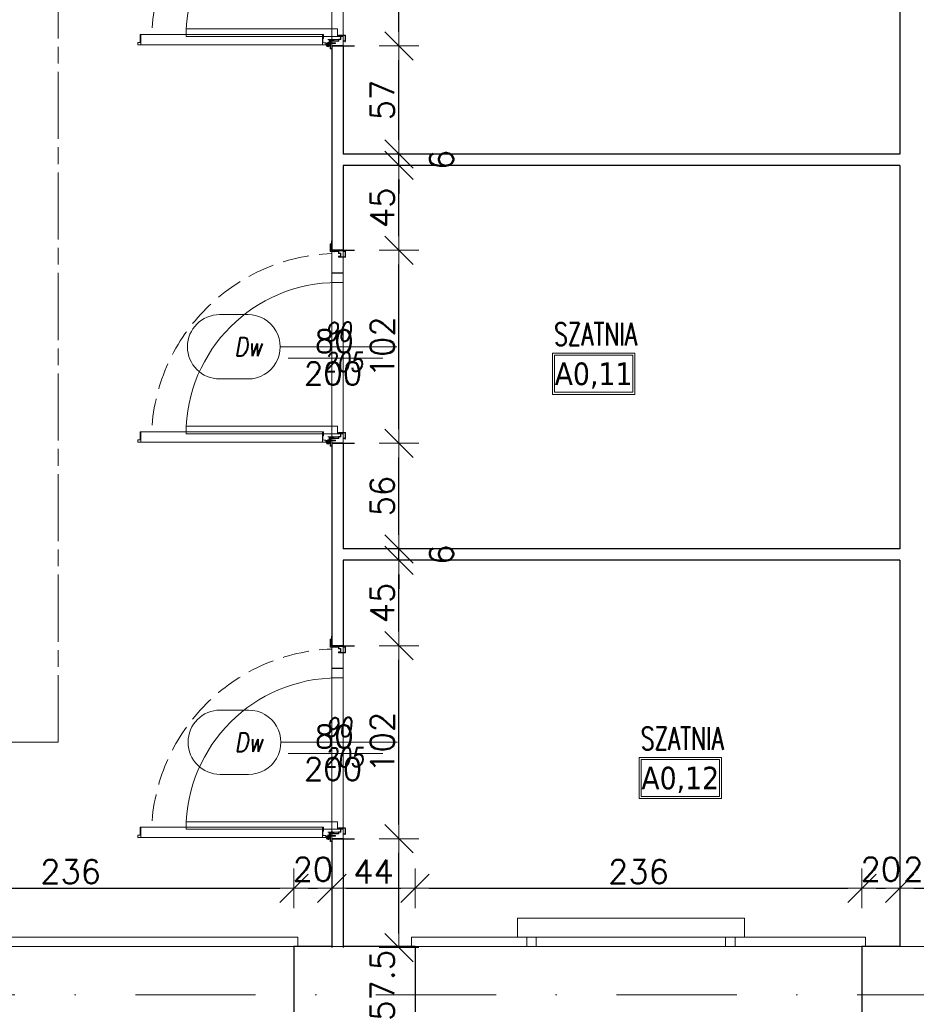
# Model space of a CAD drawing. Header units: millimetres. Extents: x 23192 to 177760, y -399809 to -79279.
# Tile 79 of 256: x 49341 to 49814, y -195605 to -195085. Entities that reach past the tile are written whole.
import ezdxf
from ezdxf.enums import TextEntityAlignment as Align

# ---------------------------------------------------------------- set-up
doc = ezdxf.new("R2010")
doc.units = ezdxf.units.MM
for name, pattern in [('CENTER', [0.6, 0.375, -0.075, 0.075, -0.075]), ('CHAIN', [0.3543, 0.2362, -0.0295, 0.0591, -0.0295]), ('DASHDOT', [25.4, 12.7, -6.35, 0, -6.35]), ('HIDDEN', [9.525, 6.35, -3.175]), ('Hidden Line', [391.222223, 282.222223, -109])]:
    doc.linetypes.add(name, pattern=pattern)
doc.layers.get('0').update_dxf_attribs({"lineweight": 0})
for name, color, linetype, lineweight in [('!! 0_ Istn-sciany', 3, 'Continuous', 30), ('!! 0_ Istn-widok', 1, 'Continuous', 15), ('!! 0_Istn-cienka', 4, 'Continuous', 9), ('!! 0_Opis_pom', 9, 'Continuous', 13), ('!! 0_Osie', 1, 'DASHDOT', 13), ('!! 1_droga ewakuacyjna', 252, 'CHAIN', 0), ('!! 1_PROJ Sciany', 2, 'Continuous', 40), ('!! 2_Drzwi - nowe remont', 33, 'Continuous', 9), ('!! 2_drzwi opis', 151, 'Continuous', 9), ('!! wymiary osi', 250, 'Continuous', 9), ('0-osie-liniA', 14, 'DASHDOT', 5), ('Dimension (ISO)', 7, 'Continuous', 25)]:
    doc.layers.add(name, color=color, linetype=linetype, lineweight=lineweight)
doc.layers.add('!! 0_Istn-grzejniki', color=7, linetype='Continuous', lineweight=0, plot=False)
doc.layers.add('Powierzchnia', color=140, linetype='Continuous', lineweight=5, plot=False)
doc.layers.add('!! 2_WYBURZENIA DO REMONTU', color=7, linetype='Continuous', lineweight=0, true_color=0x4d4d4d, plot=False)
doc.styles.add('50', font='ROMANS.shx', dxfattribs={"width": 0.8, "height": 10})
doc.styles.add('ARCHETYP', font='romans.shx', dxfattribs={"height": 15})
doc.styles.add('ARIAL', font='tahoma.ttf')
doc.styles.add('Note Text (ISO)', font='tahoma.ttf')
doc.styles.add('TXT', font='simplex.shx')
doc.dimstyles.new('Default (ISO)', dxfattribs={"dimscale": 5, "dimtxt": 5, "dimasz": 5, "dimexe": 3.175, "dimexo": 0, "dimgap": 0.762, "dimtad": 1, "dimdec": 0, "dimrnd": 1e-08, "dimzin": 0, "dimtxsty": 'Note Text (ISO)', "dimcen": 0.09, "dimdle": 10, "dimclrd": 256, "dimclre": 256, "dimclrt": 256, "dimazin": 0, "dimtfac": 0.70104, "dimtmove": 0, "dimatfit": 3, "dimfxl": 1, "dimtolj": 1, "dimtzin": 0, "dimlwd": -1, "dimlwe": -1, "dimarcsym": 0})
doc.dimstyles.new('DIM50', dxfattribs={"dimscale": 5, "dimtxt": 2.5, "dimasz": 1.5, "dimexe": 0, "dimexo": 0, "dimgap": 0.5, "dimtad": 1, "dimdec": 4, "dimrnd": 0.5, "dimdsep": 46, "dimtxsty": 'TXT', "dimblk1": 'TICK1', "dimblk2": 'TICK1', "dimsah": 1, "dimcen": 0, "dimse1": 1, "dimse2": 1, "dimclrd": 1, "dimclre": 7, "dimclrt": 9, "dimadec": 0, "dimazin": 0, "dimtfac": 1, "dimtdec": 4, "dimtmove": 2, "dimatfit": 3, "dimldrblk": 'TICK1', "dimfxl": 1, "dimtolj": 1, "dimarcsym": 0})

# ---------------------------------------------------------------- blocks, each defined once
blk = doc.blocks.new('BLOK OSI')
at = {"layer": '0-osie-liniA', "ltscale": 5}
blk.add_lwpolyline([(48639.33021, -195663.0883), (55424.2848, -195663.0883)], dxfattribs=at)
blk = doc.blocks.new('zaw-dr-90-p')
at = {"color": 2, "linetype": 'CENTER', "ltscale": 0.2}
for p, q in [((12, 0), (-12, 0)), ((0, 12), (0, -12)), ((24.5, 24), (31, 24)), ((24.5, 19), (31, 19))]:
    blk.add_line(p, q, dxfattribs=at)
at = {"ltscale": 0.2}
for p, q in [((10, 12), (6.5, 12)), ((10, 0), (10, 6.5))]:
    blk.add_line(p, q, dxfattribs=at)
blk.add_lwpolyline([(0, 6.5), (23.5, 6.5, 0.414214), (28, 11), (28, 31), (24.5, 31), (24.5, 11, -0.414214), (23.5, 10), (0, 10, 4.561698), (7.6, 6.5), (4.9, 4.2)], format="xyb", dxfattribs=at)
blk.add_lwpolyline([(-0.2, -0.2), (-2.5, -0.2), (-2.5, 0.2), (-0.2, 0.2), (-0.2, 2.5), (0.2, 2.5), (0.2, 0.2), (2.8, 0.2), (2.8, -0.2), (0.2, -0.2), (0.2, -2.8), (-0.2, -2.8)], close=True)
blk.add_lwpolyline([(10, 10), (10, 39), (6.5, 39), (6.5, 10)], dxfattribs=at)
blk.add_circle((0, 0), 6.5, dxfattribs=at)
blk = doc.blocks.new('drzwi 90- sc 12')
for p, q in [((-13620.32, 20410.16), (-13620.32, 20313.77)), ((-13614.92, 20409.86), (-13620.32, 20409.86)), ((-13616.12, 20410.26), (-13620.22, 20410.26)), ((-13616.12, 20410.26), (-13620, 20410.26)), ((-13618.17, 20410.26), (-13616.22, 20410.26)), ((-13618.17, 20410.26), (-13616.22, 20410.26)), ((-13616.12, 20410.26), (-13616.12, 20411.46)), ((-13616.12, 20411.46), (-13615.02, 20411.46)), ((-13614.92, 20411.36), (-13614.92, 20313.77)), ((-13620.32, 20313.47), (-13620.32, 20317.97)), ((-13614.92, 20312.27), (-13614.92, 20317.97)), ((-13614.92, 20313.77), (-13620.32, 20313.77)), ((-13618.22, 20313.37), (-13620.22, 20313.37)), ((-13618.22, 20313.67), (-13618.22, 20313.37)), ((-13618.22, 20313.67), (-13616.42, 20313.67)), ((-13617.77, 20311.12), (-13617.77, 20305.72)), ((-13617.77, 20311.12), (-13617.77, 20305.72)), ((-13616.17, 20309.92), (-13616.17, 20311.02)), ((-13615.92, 20313.17), (-13615.92, 20312.17)), ((-13615.92, 20312.17), (-13615.02, 20312.17)), ((-13715.57, 20308.32), (-13715.57, 20308.56)), ((-13715.57, 20307.69), (-13715.57, 20308.56)), ((-13715.57, 20307.82), (-13715.57, 20308.56)), ((-13715.57, 20307.72), (-13715.37, 20307.72)), ((-13616.17, 20309.92), (-13617.37, 20309.92)), ((-13715.77, 20301.96), (-13716.27, 20301.96)), ((-13616.77, 20301.96), (-13616.27, 20301.96))]:
    blk.add_line(p, q)
for points in [[(-13665.27, 20284.96), (-13665.27, 20325.83)], [(-13615.57, 20309.64), (-13615.32, 20309.64), (-13615.32, 20309.82), (-13616.32, 20309.82), (-13616.32, 20309.64), (-13615.92, 20309.64)]]:
    blk.add_lwpolyline(points)
at = {"lineweight": 30}
for points in [[(-13716.27, 20308.92), (-13721.27, 20308.92)], [(-13716.27, 20308.92), (-13716.27, 20296.92)], [(-13614.27, 20308.92), (-13609.27, 20308.92)], [(-13614.27, 20308.92), (-13614.27, 20296.92)]]:
    blk.add_lwpolyline(points, dxfattribs=at)
at = {"ltscale": 0.2}
for points in [[(-13715.57, 20307.51), (-13715.57, 20309.48, 0.414214), (-13715.91, 20309.82), (-13719.43, 20309.82, 0.414214), (-13719.77, 20309.48), (-13719.77, 20308.92), (-13719.59, 20308.92), (-13719.59, 20309.48, -0.414214), (-13719.43, 20309.64), (-13716.97, 20309.64)], [(-13716.97, 20309.64), (-13715.91, 20309.64, -0.414214), (-13715.75, 20309.48), (-13715.75, 20307.51)], [(-13715.75, 20307.76), (-13715.75, 20305.58, 0.414214), (-13715.41, 20305.24), (-13714.96, 20305.24, -0.414214), (-13714.8, 20305.08), (-13714.8, 20304.48, 0.414214), (-13714.46, 20304.14), (-13713.28, 20304.14, 0.414214), (-13712.94, 20304.48), (-13712.94, 20305.15, -1), (-13712.75, 20305.15), (-13712.75, 20301.96, -0.414214), (-13712.91, 20301.8), (-13715.43, 20301.8, -0.414214), (-13715.59, 20301.96), (-13715.59, 20302.52), (-13715.77, 20302.52), (-13715.77, 20301.96, 0.414214), (-13715.43, 20301.62), (-13712.91, 20301.62, 0.414214), (-13712.57, 20301.96), (-13712.57, 20305.15, 1), (-13713.12, 20305.15), (-13713.12, 20304.48, -0.414214), (-13713.28, 20304.32), (-13714.46, 20304.32, -0.414214), (-13714.62, 20304.48), (-13714.62, 20305.08, 0.414214), (-13714.96, 20305.42), (-13715.41, 20305.42, -0.414214), (-13715.57, 20305.58), (-13715.57, 20307.64)], [(-13615.92, 20309.64), (-13616.63, 20309.64, 0.414214), (-13616.79, 20309.48), (-13616.79, 20305.58, -0.414214), (-13617.13, 20305.24), (-13617.58, 20305.24, 0.414214), (-13617.74, 20305.08), (-13617.74, 20304.48, -0.414214), (-13618.08, 20304.14), (-13619.26, 20304.14, -0.414214), (-13619.6, 20304.48), (-13619.6, 20305.15, 1), (-13619.79, 20305.15), (-13619.79, 20301.96, 0.414214), (-13619.63, 20301.8), (-13617.11, 20301.8, 0.414214), (-13616.95, 20301.96), (-13616.95, 20302.52), (-13616.77, 20302.52), (-13616.77, 20301.96, -0.414214), (-13617.11, 20301.62), (-13619.63, 20301.62, -0.414214), (-13619.97, 20301.96), (-13619.97, 20305.15, -1), (-13619.42, 20305.15), (-13619.42, 20304.48, 0.414214), (-13619.26, 20304.32), (-13618.08, 20304.32, 0.414214), (-13617.92, 20304.48), (-13617.92, 20305.08, -0.414214), (-13617.58, 20305.42), (-13617.13, 20305.42, 0.414214), (-13616.97, 20305.58), (-13616.97, 20309.48, -0.414214), (-13616.63, 20309.82), (-13613.11, 20309.82, -0.414214), (-13612.77, 20309.48), (-13612.77, 20308.92), (-13612.95, 20308.92), (-13612.95, 20309.48, 0.414214), (-13613.11, 20309.64), (-13615.57, 20309.64)]]:
    blk.add_lwpolyline(points, format="xyb", dxfattribs=at)
blk.add_lwpolyline([(-13616.79, 20308.82), (-13616.97, 20308.82), (-13616.97, 20307.42), (-13616.79, 20307.42)], close=True)
for centre, radius, start, end in [((-13620.22, 20410.16), 0.1, 90, 180), ((-13615.02, 20411.36), 0.1, 0, 90), ((-13620.22, 20313.47), 0.1, 180, 270), ((-13616.42, 20313.17), 0.5, 0, 90), ((-13616.27, 20311.02), 0.1, 0, 90), ((-13615.02, 20312.27), 0.1, 270, 0)]:
    blk.add_arc(centre, radius, start, end)
at = {"linetype": 'Hidden Line', "lineweight": 9, "ltscale": 0.05}
blk.add_arc((-13615.5, 20305.14), 99.12, 94.8005, 177.6944, dxfattribs=at)
at = {"xscale": 0.09999999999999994, "yscale": 0.09999999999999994, "zscale": 0.09999999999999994, "rotation": 180.0000000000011}
blk.add_blockref('zaw-dr-90-p', (-13614.92, 20310.92), dxfattribs=at)
blk = doc.blocks.new('1_ok-opis')
blk.add_line((0, 111.61), (0, 50))
for points in [[(-17, 128.61), (-17, 143.61)], [(17, 128.61), (17, 143.61)]]:
    blk.add_lwpolyline(points)
for centre, start, end in [((0, 143.61), 0, 180), ((0, 128.61), 180, 0)]:
    blk.add_arc(centre, 17, start, end)
at = {"style": 'ARCHETYP'}
for tag, height, rotation, p in [('NR', 12, 90, (0, 136.9)), ('NR', 12, 270, (0, 136.9)), ('SZEROKOŚĆ', 10, 90, (-8, 78.29)), ('WYSOKOŚĆ', 10, 270, (-8, 78.29)), ('SZEROKOŚĆ', 10, 270, (8, 78.29)), ('WYSOKOŚĆ', 10, 90, (8, 78.29))]:
    blk.add_attdef(tag, text='', height=height, rotation=rotation, dxfattribs=at).set_placement(p, align=Align.MIDDLE)
blk = doc.blocks.new('*D1419')
at = {"layer": 'DEFPOINTS', "color": 0, "transparency": 16777216}
for p in [(-689.8, 120.2), (510.2, 120.2), (510.2, 18.8)]:
    blk.add_point(p, dxfattribs=at)
at = {"layer": 'Dimension (ISO)', "transparency": 16777216}
for p, q in [((-689.8, 120.2), (-689.8, 2.9)), ((510.2, 120.2), (510.2, 2.9)), ((-664.8, 18.8), (485.2, 18.8))]:
    blk.add_line(p, q, dxfattribs=at)
for points in [[(-664.8, 22.9), (-664.8, 14.6), (-689.8, 18.8)], [(485.2, 22.9), (485.2, 14.6), (510.2, 18.8)]]:
    blk.add_solid(points, dxfattribs=at)
at = {"layer": 'Dimension (ISO)', "lineweight": 9, "transparency": 16777216, "insert": (-160.6, 48.6), "char_height": 25, "attachment_point": 1, "style": 'Note Text (ISO)'}
blk.add_mtext('\\A1;1200', dxfattribs=at)
blk = doc.blocks.new('TICK1')
at = {"color": 0}
for p, q in [((0, -1.4), (0, 1.4)), ((0, 0), (-1, 0))]:
    blk.add_line(p, q, dxfattribs=at)
at = {"color": 2}
blk.add_line((-1, -1), (1, 1), dxfattribs=at)
blk = doc.blocks.new('*D2289')
at = {"layer": '!! wymiary osi', "color": 1, "lineweight": -2, "transparency": 16777216}
blk.add_line((50097.21, -194587.79), (49231.21, -194587.79), dxfattribs=at)
at = {"layer": 'DEFPOINTS', "color": 0, "transparency": 16777216}
for p in [(49223.71, -194587.79), (50104.71, -194639.09), (49223.71, -195576.34)]:
    blk.add_point(p, dxfattribs=at)
at = {"layer": '!! wymiary osi', "color": 1, "lineweight": -2, "transparency": 16777216, "xscale": 7.5, "yscale": 7.5, "zscale": 7.5, "rotation": 180}
blk.add_blockref('TICK1', (49223.71, -194587.79), dxfattribs=at)
at = {"layer": '!! wymiary osi', "color": 1, "lineweight": -2, "transparency": 16777216, "xscale": 7.5, "yscale": 7.5, "zscale": 7.5}
blk.add_blockref('TICK1', (50104.71, -194587.79), dxfattribs=at)
at = {"layer": '!! wymiary osi', "color": 9, "transparency": 16777216, "insert": (49664.21, -194579.04), "char_height": 12.5, "attachment_point": 5, "style": 'TXT'}
blk.add_mtext('\\A1;881', dxfattribs=at)
blk = doc.blocks.new('*D2315')
at = {"layer": '!! wymiary osi', "color": 1, "lineweight": -2, "transparency": 16777216}
blk.add_line((49237.21, -195825.86), (49498.21, -195825.86), dxfattribs=at)
at = {"layer": 'DEFPOINTS', "color": 0, "transparency": 16777216}
for p in [(49229.71, -195574.59), (49505.71, -195575.09), (49505.71, -195825.86)]:
    blk.add_point(p, dxfattribs=at)
at = {"layer": '!! wymiary osi', "color": 1, "lineweight": -2, "transparency": 16777216, "xscale": 7.5, "yscale": 7.5, "zscale": 7.5, "rotation": 180}
blk.add_blockref('TICK1', (49229.71, -195825.86), dxfattribs=at)
at = {"layer": '!! wymiary osi', "color": 1, "lineweight": -2, "transparency": 16777216, "xscale": 7.5, "yscale": 7.5, "zscale": 7.5}
blk.add_blockref('TICK1', (49505.71, -195825.86), dxfattribs=at)
at = {"layer": '!! wymiary osi', "color": 9, "transparency": 16777216, "insert": (49367.71, -195817.11), "char_height": 12.5, "attachment_point": 5, "style": 'TXT'}
blk.add_mtext('\\A1;276', dxfattribs=at)
blk = doc.blocks.new('*D2316')
at = {"layer": '!! wymiary osi', "color": 1, "lineweight": -2, "transparency": 16777216}
for p, q in [((49498.21, -195825.86), (49490.71, -195825.86)), ((49505.71, -195825.86), (49511.71, -195825.86)), ((49519.21, -195825.86), (49526.71, -195825.86))]:
    blk.add_line(p, q, dxfattribs=at)
at = {"layer": 'DEFPOINTS', "color": 0, "transparency": 16777216}
for p in [(49505.71, -195575.09), (49511.71, -195575.09), (49511.71, -195825.86)]:
    blk.add_point(p, dxfattribs=at)
at = {"layer": '!! wymiary osi', "color": 1, "lineweight": -2, "transparency": 16777216, "xscale": 7.5, "yscale": 7.5, "zscale": 7.5}
blk.add_blockref('TICK1', (49505.71, -195825.86), dxfattribs=at)
at = {"layer": '!! wymiary osi', "color": 1, "lineweight": -2, "transparency": 16777216, "xscale": 7.5, "yscale": 7.5, "zscale": 7.5, "rotation": 180}
blk.add_blockref('TICK1', (49511.71, -195825.86), dxfattribs=at)
at = {"layer": '!! wymiary osi', "color": 9, "transparency": 16777216, "insert": (49508.71, -195848.36), "char_height": 12.5, "attachment_point": 5, "style": 'TXT'}
blk.add_mtext('\\A1;6', dxfattribs=at)
blk = doc.blocks.new('*D2317')
at = {"layer": '!! wymiary osi', "color": 1, "lineweight": -2, "transparency": 16777216}
blk.add_line((49519.21, -195825.86), (49798.21, -195825.86), dxfattribs=at)
at = {"layer": 'DEFPOINTS', "color": 0, "transparency": 16777216}
for p in [(49511.71, -195575.09), (49805.71, -195574.59), (49805.71, -195825.86)]:
    blk.add_point(p, dxfattribs=at)
at = {"layer": '!! wymiary osi', "color": 1, "lineweight": -2, "transparency": 16777216, "xscale": 7.5, "yscale": 7.5, "zscale": 7.5, "rotation": 180}
blk.add_blockref('TICK1', (49511.71, -195825.86), dxfattribs=at)
at = {"layer": '!! wymiary osi', "color": 1, "lineweight": -2, "transparency": 16777216, "xscale": 7.5, "yscale": 7.5, "zscale": 7.5}
blk.add_blockref('TICK1', (49805.71, -195825.86), dxfattribs=at)
at = {"layer": '!! wymiary osi', "color": 9, "transparency": 16777216, "insert": (49658.71, -195817.11), "char_height": 12.5, "attachment_point": 5, "style": 'TXT'}
blk.add_mtext('\\A1;294', dxfattribs=at)
blk = doc.blocks.new('*D2318')
at = {"layer": '!! wymiary osi', "color": 1, "lineweight": -2, "transparency": 16777216}
blk.add_line((49813.21, -195825.86), (49823.21, -195825.86), dxfattribs=at)
at = {"layer": 'DEFPOINTS', "color": 0, "transparency": 16777216}
for p in [(49805.71, -195574.59), (49830.71, -195574.59), (49830.71, -195825.86)]:
    blk.add_point(p, dxfattribs=at)
at = {"layer": '!! wymiary osi', "color": 1, "lineweight": -2, "transparency": 16777216, "xscale": 7.5, "yscale": 7.5, "zscale": 7.5, "rotation": 180}
blk.add_blockref('TICK1', (49805.71, -195825.86), dxfattribs=at)
at = {"layer": '!! wymiary osi', "color": 1, "lineweight": -2, "transparency": 16777216, "xscale": 7.5, "yscale": 7.5, "zscale": 7.5}
blk.add_blockref('TICK1', (49830.71, -195825.86), dxfattribs=at)
at = {"layer": '!! wymiary osi', "color": 9, "transparency": 16777216, "insert": (49818.21, -195848.36), "char_height": 12.5, "attachment_point": 5, "style": 'TXT'}
blk.add_mtext('\\A1;25', dxfattribs=at)
blk = doc.blocks.new('*D2329')
at = {"layer": '!! wymiary osi', "color": 1, "lineweight": -2, "transparency": 16777216}
blk.add_line((49541.15, -195567.59), (49541.15, -195525.09), dxfattribs=at)
at = {"layer": 'DEFPOINTS', "color": 0, "transparency": 16777216}
for p in [(49511.71, -195517.59), (49541.15, -195517.59), (49511.71, -195575.09)]:
    blk.add_point(p, dxfattribs=at)
at = {"layer": '!! wymiary osi', "color": 1, "lineweight": -2, "transparency": 16777216, "xscale": 7.5, "yscale": 7.5, "zscale": 7.5}
for p, rotation in [((49541.15, -195517.59), 90), ((49541.15, -195575.09), 270)]:
    blk.add_blockref('TICK1', p, dxfattribs=dict(at, rotation=rotation))
at = {"layer": '!! wymiary osi', "color": 9, "transparency": 16777216, "insert": (49532.4, -195595.09), "char_height": 12.5, "attachment_point": 5, "rotation": 90, "style": 'TXT'}
blk.add_mtext('\\A1;57.5', dxfattribs=at)
blk = doc.blocks.new('*D2330')
at = {"layer": '!! wymiary osi', "color": 1, "lineweight": -2, "transparency": 16777216}
blk.add_line((49541.15, -195510.09), (49541.15, -195423.09), dxfattribs=at)
at = {"layer": 'DEFPOINTS', "color": 0, "transparency": 16777216}
for p in [(49511.71, -195415.59), (49541.15, -195415.59), (49511.71, -195517.59)]:
    blk.add_point(p, dxfattribs=at)
at = {"layer": '!! wymiary osi', "color": 1, "lineweight": -2, "transparency": 16777216, "xscale": 7.5, "yscale": 7.5, "zscale": 7.5}
for p, rotation in [((49541.15, -195415.59), 90), ((49541.15, -195517.59), 270)]:
    blk.add_blockref('TICK1', p, dxfattribs=dict(at, rotation=rotation))
at = {"layer": '!! wymiary osi', "color": 9, "transparency": 16777216, "insert": (49532.4, -195466.59), "char_height": 12.5, "attachment_point": 5, "rotation": 90, "style": 'TXT'}
blk.add_mtext('\\A1;102', dxfattribs=at)
blk = doc.blocks.new('*D2331')
at = {"layer": '!! wymiary osi', "color": 1, "lineweight": -2, "transparency": 16777216}
blk.add_line((49541.15, -195408.09), (49541.15, -195377.92), dxfattribs=at)
at = {"layer": 'DEFPOINTS', "color": 0, "transparency": 16777216}
for p in [(49511.71, -195370.42), (49541.15, -195370.42), (49511.71, -195415.59)]:
    blk.add_point(p, dxfattribs=at)
at = {"layer": '!! wymiary osi', "color": 1, "lineweight": -2, "transparency": 16777216, "xscale": 7.5, "yscale": 7.5, "zscale": 7.5}
for p, rotation in [((49541.15, -195370.42), 90), ((49541.15, -195415.59), 270)]:
    blk.add_blockref('TICK1', p, dxfattribs=dict(at, rotation=rotation))
at = {"layer": '!! wymiary osi', "color": 9, "transparency": 16777216, "insert": (49532.4, -195393), "char_height": 12.5, "attachment_point": 5, "rotation": 90, "style": 'TXT'}
blk.add_mtext('\\A1;45', dxfattribs=at)
blk = doc.blocks.new('*D2332')
at = {"layer": '!! wymiary osi', "color": 1, "lineweight": -2, "transparency": 16777216}
for p, q in [((49541.15, -195356.92), (49541.15, -195349.42)), ((49541.15, -195370.42), (49541.15, -195364.42)), ((49541.15, -195377.92), (49541.15, -195385.42))]:
    blk.add_line(p, q, dxfattribs=at)
at = {"layer": 'DEFPOINTS', "color": 0, "transparency": 16777216}
for p in [(49511.71, -195364.42), (49541.15, -195364.42), (49511.71, -195370.42)]:
    blk.add_point(p, dxfattribs=at)
at = {"layer": '!! wymiary osi', "color": 1, "lineweight": -2, "transparency": 16777216, "xscale": 7.5, "yscale": 7.5, "zscale": 7.5}
for p, rotation in [((49541.15, -195364.42), 270), ((49541.15, -195370.42), 90)]:
    blk.add_blockref('TICK1', p, dxfattribs=dict(at, rotation=rotation))
at = {"layer": '!! wymiary osi', "color": 9, "transparency": 16777216, "insert": (49563.65, -195367.42), "char_height": 12.5, "attachment_point": 5, "rotation": 90, "style": 'TXT'}
blk.add_mtext('\\A1;6', dxfattribs=at)
blk = doc.blocks.new('*D2333')
at = {"layer": '!! wymiary osi', "color": 1, "lineweight": -2, "transparency": 16777216}
blk.add_line((49541.15, -195356.92), (49541.15, -195316.09), dxfattribs=at)
at = {"layer": 'DEFPOINTS', "color": 0, "transparency": 16777216}
for p in [(49511.71, -195308.59), (49541.15, -195308.59), (49511.71, -195364.42)]:
    blk.add_point(p, dxfattribs=at)
at = {"layer": '!! wymiary osi', "color": 1, "lineweight": -2, "transparency": 16777216, "xscale": 7.5, "yscale": 7.5, "zscale": 7.5}
for p, rotation in [((49541.15, -195308.59), 90), ((49541.15, -195364.42), 270)]:
    blk.add_blockref('TICK1', p, dxfattribs=dict(at, rotation=rotation))
at = {"layer": '!! wymiary osi', "color": 9, "transparency": 16777216, "insert": (49532.4, -195336.5), "char_height": 12.5, "attachment_point": 5, "rotation": 90, "style": 'TXT'}
blk.add_mtext('\\A1;56', dxfattribs=at)
blk = doc.blocks.new('*D2334')
at = {"layer": '!! wymiary osi', "color": 1, "lineweight": -2, "transparency": 16777216}
blk.add_line((49541.15, -195301.09), (49541.15, -195214.09), dxfattribs=at)
at = {"layer": 'DEFPOINTS', "color": 0, "transparency": 16777216}
for p in [(49511.71, -195206.59), (49541.15, -195206.59), (49511.71, -195308.59)]:
    blk.add_point(p, dxfattribs=at)
at = {"layer": '!! wymiary osi', "color": 1, "lineweight": -2, "transparency": 16777216, "xscale": 7.5, "yscale": 7.5, "zscale": 7.5}
for p, rotation in [((49541.15, -195206.59), 90), ((49541.15, -195308.59), 270)]:
    blk.add_blockref('TICK1', p, dxfattribs=dict(at, rotation=rotation))
at = {"layer": '!! wymiary osi', "color": 9, "transparency": 16777216, "insert": (49532.4, -195257.59), "char_height": 12.5, "attachment_point": 5, "rotation": 90, "style": 'TXT'}
blk.add_mtext('\\A1;102', dxfattribs=at)
blk = doc.blocks.new('*D2335')
at = {"layer": '!! wymiary osi', "color": 1, "lineweight": -2, "transparency": 16777216}
blk.add_line((49541.15, -195199.09), (49541.15, -195169.25), dxfattribs=at)
at = {"layer": 'DEFPOINTS', "color": 0, "transparency": 16777216}
for p in [(49511.71, -195161.75), (49541.15, -195161.75), (49511.71, -195206.59)]:
    blk.add_point(p, dxfattribs=at)
at = {"layer": '!! wymiary osi', "color": 1, "lineweight": -2, "transparency": 16777216, "xscale": 7.5, "yscale": 7.5, "zscale": 7.5}
for p, rotation in [((49541.15, -195161.75), 90), ((49541.15, -195206.59), 270)]:
    blk.add_blockref('TICK1', p, dxfattribs=dict(at, rotation=rotation))
at = {"layer": '!! wymiary osi', "color": 9, "transparency": 16777216, "insert": (49532.4, -195184.17), "char_height": 12.5, "attachment_point": 5, "rotation": 90, "style": 'TXT'}
blk.add_mtext('\\A1;45', dxfattribs=at)
blk = doc.blocks.new('*D2336')
at = {"layer": '!! wymiary osi', "color": 1, "lineweight": -2, "transparency": 16777216}
for p, q in [((49541.15, -195148.25), (49541.15, -195140.75)), ((49541.15, -195161.75), (49541.15, -195155.75)), ((49541.15, -195169.25), (49541.15, -195176.75))]:
    blk.add_line(p, q, dxfattribs=at)
at = {"layer": 'DEFPOINTS', "color": 0, "transparency": 16777216}
for p in [(49511.71, -195155.75), (49541.15, -195155.75), (49511.71, -195161.75)]:
    blk.add_point(p, dxfattribs=at)
at = {"layer": '!! wymiary osi', "color": 1, "lineweight": -2, "transparency": 16777216, "xscale": 7.5, "yscale": 7.5, "zscale": 7.5}
for p, rotation in [((49541.15, -195155.75), 270), ((49541.15, -195161.75), 90)]:
    blk.add_blockref('TICK1', p, dxfattribs=dict(at, rotation=rotation))
at = {"layer": '!! wymiary osi', "color": 9, "transparency": 16777216, "insert": (49563.65, -195158.75), "char_height": 12.5, "attachment_point": 5, "rotation": 90, "style": 'TXT'}
blk.add_mtext('\\A1;6', dxfattribs=at)
blk = doc.blocks.new('*D2337')
at = {"layer": '!! wymiary osi', "color": 1, "lineweight": -2, "transparency": 16777216}
blk.add_line((49541.15, -195148.25), (49541.15, -195106.09), dxfattribs=at)
at = {"layer": 'DEFPOINTS', "color": 0, "transparency": 16777216}
for p in [(49511.71, -195098.59), (49541.15, -195098.59), (49511.71, -195155.75)]:
    blk.add_point(p, dxfattribs=at)
at = {"layer": '!! wymiary osi', "color": 1, "lineweight": -2, "transparency": 16777216, "xscale": 7.5, "yscale": 7.5, "zscale": 7.5}
for p, rotation in [((49541.15, -195098.59), 90), ((49541.15, -195155.75), 270)]:
    blk.add_blockref('TICK1', p, dxfattribs=dict(at, rotation=rotation))
at = {"layer": '!! wymiary osi', "color": 9, "transparency": 16777216, "insert": (49532.4, -195127.17), "char_height": 12.5, "attachment_point": 5, "rotation": 90, "style": 'TXT'}
blk.add_mtext('\\A1;57', dxfattribs=at)
blk = doc.blocks.new('*D2338')
at = {"layer": '!! wymiary osi', "color": 1, "lineweight": -2, "transparency": 16777216}
blk.add_line((49541.15, -195091.09), (49541.15, -195004.09), dxfattribs=at)
at = {"layer": 'DEFPOINTS', "color": 0, "transparency": 16777216}
for p in [(49511.71, -194996.59), (49541.15, -194996.59), (49511.71, -195098.59)]:
    blk.add_point(p, dxfattribs=at)
at = {"layer": '!! wymiary osi', "color": 1, "lineweight": -2, "transparency": 16777216, "xscale": 7.5, "yscale": 7.5, "zscale": 7.5}
for p, rotation in [((49541.15, -194996.59), 90), ((49541.15, -195098.59), 270)]:
    blk.add_blockref('TICK1', p, dxfattribs=dict(at, rotation=rotation))
at = {"layer": '!! wymiary osi', "color": 9, "transparency": 16777216, "insert": (49532.4, -195047.59), "char_height": 12.5, "attachment_point": 5, "rotation": 90, "style": 'TXT'}
blk.add_mtext('\\A1;102', dxfattribs=at)
blk = doc.blocks.new('*D2350')
at = {"layer": '!! wymiary osi', "color": 1, "lineweight": -2, "transparency": 16777216}
blk.add_line((49257.21, -195543.73), (49478.21, -195543.73), dxfattribs=at)
at = {"layer": 'DEFPOINTS', "color": 0, "transparency": 16777216}
for p in [(49485.71, -195543.73), (49249.71, -195604.59), (49485.71, -195604.59)]:
    blk.add_point(p, dxfattribs=at)
at = {"layer": '!! wymiary osi', "color": 1, "lineweight": -2, "transparency": 16777216, "xscale": 7.5, "yscale": 7.5, "zscale": 7.5, "rotation": 180}
blk.add_blockref('TICK1', (49249.71, -195543.73), dxfattribs=at)
at = {"layer": '!! wymiary osi', "color": 1, "lineweight": -2, "transparency": 16777216, "xscale": 7.5, "yscale": 7.5, "zscale": 7.5}
blk.add_blockref('TICK1', (49485.71, -195543.73), dxfattribs=at)
at = {"layer": '!! wymiary osi', "color": 9, "transparency": 16777216, "insert": (49367.71, -195534.98), "char_height": 12.5, "attachment_point": 5, "style": 'TXT'}
blk.add_mtext('\\A1;236', dxfattribs=at)
blk = doc.blocks.new('*D2351')
at = {"layer": '!! wymiary osi', "color": 1, "lineweight": -2, "transparency": 16777216}
blk.add_line((49493.21, -195543.73), (49498.21, -195543.73), dxfattribs=at)
at = {"layer": 'DEFPOINTS', "color": 0, "transparency": 16777216}
for p in [(49505.71, -195543.73), (49485.71, -195604.59), (49505.71, -195604.59)]:
    blk.add_point(p, dxfattribs=at)
at = {"layer": '!! wymiary osi', "color": 1, "lineweight": -2, "transparency": 16777216, "xscale": 7.5, "yscale": 7.5, "zscale": 7.5, "rotation": 180}
blk.add_blockref('TICK1', (49485.71, -195543.73), dxfattribs=at)
at = {"layer": '!! wymiary osi', "color": 1, "lineweight": -2, "transparency": 16777216, "xscale": 7.5, "yscale": 7.5, "zscale": 7.5}
blk.add_blockref('TICK1', (49505.71, -195543.73), dxfattribs=at)
at = {"layer": '!! wymiary osi', "color": 9, "transparency": 16777216, "insert": (49495.71, -195533.73), "char_height": 12.5, "attachment_point": 5, "style": 'TXT'}
blk.add_mtext('\\A1;20', dxfattribs=at)
blk = doc.blocks.new('*D2352')
at = {"layer": '!! wymiary osi', "color": 1, "lineweight": -2, "transparency": 16777216}
blk.add_line((49513.21, -195543.73), (49542.21, -195543.73), dxfattribs=at)
at = {"layer": 'DEFPOINTS', "color": 0, "transparency": 16777216}
for p in [(49549.71, -195543.73), (49505.71, -195604.59), (49549.71, -195604.59)]:
    blk.add_point(p, dxfattribs=at)
at = {"layer": '!! wymiary osi', "color": 1, "lineweight": -2, "transparency": 16777216, "xscale": 7.5, "yscale": 7.5, "zscale": 7.5, "rotation": 180}
blk.add_blockref('TICK1', (49505.71, -195543.73), dxfattribs=at)
at = {"layer": '!! wymiary osi', "color": 1, "lineweight": -2, "transparency": 16777216, "xscale": 7.5, "yscale": 7.5, "zscale": 7.5}
blk.add_blockref('TICK1', (49549.71, -195543.73), dxfattribs=at)
at = {"layer": '!! wymiary osi', "color": 9, "transparency": 16777216, "insert": (49527.71, -195534.98), "char_height": 12.5, "attachment_point": 5, "style": 'TXT'}
blk.add_mtext('\\A1;44', dxfattribs=at)
blk = doc.blocks.new('*D2353')
at = {"layer": '!! wymiary osi', "color": 1, "lineweight": -2, "transparency": 16777216}
blk.add_line((49557.21, -195543.73), (49778.21, -195543.73), dxfattribs=at)
at = {"layer": 'DEFPOINTS', "color": 0, "transparency": 16777216}
for p in [(49785.71, -195543.73), (49549.71, -195604.59), (49785.71, -195604.59)]:
    blk.add_point(p, dxfattribs=at)
at = {"layer": '!! wymiary osi', "color": 1, "lineweight": -2, "transparency": 16777216, "xscale": 7.5, "yscale": 7.5, "zscale": 7.5, "rotation": 180}
blk.add_blockref('TICK1', (49549.71, -195543.73), dxfattribs=at)
at = {"layer": '!! wymiary osi', "color": 1, "lineweight": -2, "transparency": 16777216, "xscale": 7.5, "yscale": 7.5, "zscale": 7.5}
blk.add_blockref('TICK1', (49785.71, -195543.73), dxfattribs=at)
at = {"layer": '!! wymiary osi', "color": 9, "transparency": 16777216, "insert": (49667.71, -195534.98), "char_height": 12.5, "attachment_point": 5, "style": 'TXT'}
blk.add_mtext('\\A1;236', dxfattribs=at)
blk = doc.blocks.new('*D2354')
at = {"layer": '!! wymiary osi', "color": 1, "lineweight": -2, "transparency": 16777216}
blk.add_line((49793.21, -195543.73), (49798.21, -195543.73), dxfattribs=at)
at = {"layer": 'DEFPOINTS', "color": 0, "transparency": 16777216}
for p in [(49805.71, -195543.73), (49785.71, -195604.59), (49805.71, -195604.59)]:
    blk.add_point(p, dxfattribs=at)
at = {"layer": '!! wymiary osi', "color": 1, "lineweight": -2, "transparency": 16777216, "xscale": 7.5, "yscale": 7.5, "zscale": 7.5, "rotation": 180}
blk.add_blockref('TICK1', (49785.71, -195543.73), dxfattribs=at)
at = {"layer": '!! wymiary osi', "color": 1, "lineweight": -2, "transparency": 16777216, "xscale": 7.5, "yscale": 7.5, "zscale": 7.5}
blk.add_blockref('TICK1', (49805.71, -195543.73), dxfattribs=at)
at = {"layer": '!! wymiary osi', "color": 9, "transparency": 16777216, "insert": (49795.71, -195533.73), "char_height": 12.5, "attachment_point": 5, "style": 'TXT'}
blk.add_mtext('\\A1;20', dxfattribs=at)
blk = doc.blocks.new('*D2355')
at = {"layer": '!! wymiary osi', "color": 1, "lineweight": -2, "transparency": 16777216}
blk.add_line((49813.21, -195543.73), (49823.21, -195543.73), dxfattribs=at)
at = {"layer": 'DEFPOINTS', "color": 0, "transparency": 16777216}
for p in [(49830.71, -195543.73), (49830.71, -195574.59), (49805.71, -195604.59)]:
    blk.add_point(p, dxfattribs=at)
at = {"layer": '!! wymiary osi', "color": 1, "lineweight": -2, "transparency": 16777216, "xscale": 7.5, "yscale": 7.5, "zscale": 7.5, "rotation": 180}
blk.add_blockref('TICK1', (49805.71, -195543.73), dxfattribs=at)
at = {"layer": '!! wymiary osi', "color": 1, "lineweight": -2, "transparency": 16777216, "xscale": 7.5, "yscale": 7.5, "zscale": 7.5}
blk.add_blockref('TICK1', (49830.71, -195543.73), dxfattribs=at)
at = {"layer": '!! wymiary osi', "color": 9, "transparency": 16777216, "insert": (49818.21, -195533.73), "char_height": 12.5, "attachment_point": 5, "style": 'TXT'}
blk.add_mtext('\\A1;25', dxfattribs=at)
blk = doc.blocks.new('A$C11ef928a')
at = {"layer": 'Dimension (ISO)', "lineweight": 9}
dim = blk.add_linear_dim(base=(510.2, 18.8), p1=(-689.8, 120.2), p2=(510.2, 120.2), angle=180, dimstyle='Default (ISO)', override={"dimdec": 0, "dimlfac": 1, "dimtp": 0, "dimtm": 0, "dimtdec": 2, "dimtofl": 0, "dimatfit": 1}, dxfattribs=at)
dim.commit()
dim.dimension.update_dxf_attribs({"geometry": '*D1419', "text_midpoint": (-125.7, 18.8), "dimtype": 128})

msp = doc.modelspace()

# ---------------------------------------------------------------- linework, layer by layer
at = {"layer": '!! 0_ Istn-sciany'}
for p, q in [((49805.71142, -194952.0883), (49805.71142, -195155.75497)), ((49805.71142, -195161.75497), (49805.71142, -195364.42164)), ((49805.71142, -195370.42164), (49805.71142, -195574.5883))]:
    msp.add_line(p, q, dxfattribs=at)
for points in [[(49505.71142, -195098.5883), (49505.71142, -195206.5883)], [(49511.71142, -195098.5883), (49505.71142, -195098.5883)], [(49511.71142, -195098.5883), (49511.71142, -195155.75497)], [(49805.71142, -195155.75497), (49511.71142, -195155.75497)], [(49511.71142, -195161.75497), (49511.71142, -195206.5883)], [(49805.71142, -195161.75497), (49511.71142, -195161.75497)], [(49511.71142, -195218.5883), (49505.71142, -195218.5883)], [(49505.71142, -195308.5883), (49505.71142, -195415.5883)], [(49511.71142, -195308.5883), (49505.71142, -195308.5883)], [(49511.71142, -195308.5883), (49511.71142, -195364.42164)], [(49805.71142, -195364.42164), (49511.71142, -195364.42164)], [(49511.71142, -195370.42164), (49511.71142, -195415.5883)], [(49805.71142, -195370.42164), (49511.71142, -195370.42164)], [(49511.71142, -195427.5883), (49505.71142, -195427.5883)], [(49505.71142, -195517.5883), (49505.71142, -195575.0883)], [(49511.71142, -195517.5883), (49505.71142, -195517.5883)], [(49511.71142, -195517.5883), (49511.71142, -195575.0883)], [(49505.71142, -195574.5883), (49485.71142, -195574.5883)], [(49485.71142, -195574.5883), (49485.71142, -195613.5883)], [(49549.71142, -195574.5883), (49511.71142, -195574.5883)], [(49549.71142, -195574.5883), (49549.71142, -195613.5883)], [(49805.71142, -195574.5883), (49785.71142, -195574.5883)], [(49785.71142, -195574.5883), (49785.71142, -195613.5883)]]:
    msp.add_lwpolyline(points, dxfattribs=at)
at = {"layer": '!! 0_ Istn-widok'}
for points in [[(49247.71142, -195569.5883), (49487.71142, -195569.5883)], [(49487.71142, -195574.5883), (49487.71142, -195569.5883)], [(49547.71142, -195569.5883), (49787.71142, -195569.5883)], [(49547.71142, -195574.5883), (49547.71142, -195569.5883)], [(49787.71142, -195574.5883), (49787.71142, -195569.5883)], [(49511.71142, -195574.5883), (49505.71142, -195574.5883)], [(49805.71142, -195574.5883), (49830.71142, -195574.5883)]]:
    msp.add_lwpolyline(points, dxfattribs=at)
at = {"layer": '!! 0_Istn-cienka', "linetype": 'HIDDEN', "ltscale": 2}
for points in [[(49249.71142, -195574.5883), (49485.71142, -195574.5883)], [(49549.71142, -195574.5883), (49785.71142, -195574.5883)]]:
    msp.add_lwpolyline(points, dxfattribs=at)
at = {"layer": '!! 0_Istn-grzejniki'}
msp.add_lwpolyline([(49608.71142, -195574.5883), (49608.71142, -195569.5883), (49603.71142, -195569.5883), (49603.71142, -195559.5883), (49723.71142, -195559.5883), (49723.71142, -195569.5883), (49718.71142, -195569.5883), (49718.71142, -195574.5883), (49713.71142, -195574.5883), (49713.71142, -195569.5883), (49613.71142, -195569.5883), (49613.71142, -195574.5883)], close=True, dxfattribs=at)
at = {"layer": '!! 0_Opis_pom', "ltscale": 0.7}
for points in [[(49622.20951, -195282.72772), (49665.72951, -195282.72772), (49665.72951, -195260.96772), (49622.20951, -195260.96772)], [(49623.29751, -195281.63972), (49664.64151, -195281.63972), (49664.64151, -195262.05572), (49623.29751, -195262.05572)], [(49668.00592, -195496.38737), (49711.52592, -195496.38737), (49711.52592, -195474.62737), (49668.00592, -195474.62737)], [(49669.09392, -195495.29937), (49710.43792, -195495.29937), (49710.43792, -195475.71537), (49669.09392, -195475.71537)]]:
    msp.add_lwpolyline(points, close=True, dxfattribs=at)
at = {"layer": '!! 1_droga ewakuacyjna', "ltscale": 150}
msp.add_lwpolyline([(49229.71142, -195466.58826), (49361.06958, -195466.58826), (49361.06958, -194786.15583), (50002.38268, -194786.15583), (50002.38268, -194926.5883)], dxfattribs=at)
at = {"layer": '!! 1_PROJ Sciany'}
for points in [[(49505.71143, -195206.5883), (49511.71143, -195206.5883)], [(49505.71142, -195415.5883), (49511.71142, -195415.5883)]]:
    msp.add_lwpolyline(points, dxfattribs=at)
at = {"layer": '!! 2_WYBURZENIA DO REMONTU'}
for points in [[(49428.71142, -195089.5883), (49508.71142, -195089.5883), (49508.71142, -195093.5883), (49428.71142, -195093.5883)], [(49511.71142, -195093.5883), (49511.71142, -195098.5883), (49505.71142, -195098.5883), (49505.71142, -195093.5883)], [(49511.71142, -195223.5883), (49511.71142, -195218.5883), (49505.71142, -195218.5883), (49505.71142, -195223.5883)], [(49428.71142, -195299.5883), (49508.71142, -195299.5883), (49508.71142, -195303.5883), (49428.71142, -195303.5883)], [(49511.71142, -195303.5883), (49511.71142, -195308.5883), (49505.71142, -195308.5883), (49505.71142, -195303.5883)], [(49511.71142, -195432.5883), (49511.71142, -195427.5883), (49505.71142, -195427.5883), (49505.71142, -195432.5883)], [(49428.71142, -195508.5883), (49508.71142, -195508.5883), (49508.71142, -195512.5883), (49428.71142, -195512.5883)], [(49511.71142, -195512.5883), (49511.71142, -195517.5883), (49505.71142, -195517.5883), (49505.71142, -195512.5883)]]:
    msp.add_lwpolyline(points, close=True, dxfattribs=at)
for points in [[(49505.71142, -195206.8753), (49505.71142, -195218.5883)], [(49511.71142, -195206.89391), (49511.71142, -195218.5883)], [(49532.71142, -195263.5883), (49482.71142, -195263.5883)], [(49505.71142, -195415.79124), (49505.71142, -195427.5883)], [(49511.71142, -195415.76942), (49511.71142, -195427.5883)], [(49532.71142, -195472.5883), (49482.71142, -195472.5883)]]:
    msp.add_lwpolyline(points, dxfattribs=at)
for centre in [(49508.71142, -195093.5883), (49508.71142, -195303.5883), (49508.71142, -195512.5883)]:
    msp.add_arc(centre, 80, 90, 180, dxfattribs=at)
at = {"layer": 'Powierzchnia'}
for points in [[(50104.71142, -194926.5883), (50104.71142, -194651.5883), (48942.71142, -194651.5883), (48942.71142, -194908.5883), (49023.71142, -194908.5883), (49023.71142, -194926.5883), (49229.71142, -194926.5883), (49229.71142, -195574.5883), (49505.71142, -195574.5883), (49505.71142, -194926.5883), (49562.71142, -194926.5883), (49562.71142, -194908.5883), (49624.71142, -194908.5883), (49624.71142, -194926.5883)], [(49511.71142, -194952.0883), (49805.71142, -194952.0883), (49805.71142, -195155.75497), (49511.71142, -195155.75497)], [(49511.71142, -195364.42164), (49805.71142, -195364.42164), (49805.71142, -195161.75497), (49511.71142, -195161.75497)], [(49511.71142, -195370.42164), (49805.71142, -195370.42164), (49805.71142, -195574.5883), (49511.71142, -195574.5883)]]:
    msp.add_lwpolyline(points, close=True, dxfattribs=at)

# ---------------------------------------------------------------- block references
at = {"layer": '!! 0_Osie'}
msp.add_blockref('BLOK OSI', (0, 63), dxfattribs=at)
at = {"layer": '!! 2_Drzwi - nowe remont', "xscale": -1, "rotation": 90}
for p in [(69814.63576, -208712.85801), (69814.63577, -208922.85801), (69814.63576, -209131.85801)]:
    msp.add_blockref('drzwi 90- sc 12', p, dxfattribs=at)
at = {"layer": '!! 2_drzwi opis'}
ref = msp.add_blockref('1_ok-opis', (49590.04918, -195257.58834), dxfattribs=dict(at, rotation=90.00000361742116))
ref.add_attrib('WYSOKOŚĆ', '90 ', dxfattribs={"layer": '0', "height": 10, "rotation": 0.0000036, "style": '50', "oblique": 10, "width": 0.8}).set_placement((49511.75833, -195249.58834), align=Align.MIDDLE)
ref.add_attrib('SZEROKOŚĆ', '205', dxfattribs={"layer": '0', "height": 10, "rotation": 0.0000036, "style": '50', "oblique": 10, "width": 0.8}).set_placement((49511.75833, -195265.58834), align=Align.MIDDLE)
ref.add_attrib('NR', 'Dw', dxfattribs={"layer": '0', "height": 10, "rotation": 0.0000036, "style": '50', "oblique": 10, "width": 0.8}).set_placement((49461.43793, -195257.58835), align=Align.MIDDLE)
ref = msp.add_blockref('1_ok-opis', (49590.37616, -195466.58834), dxfattribs=dict(at, rotation=90.00000361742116))
ref.add_attrib('WYSOKOŚĆ', '90 ', dxfattribs={"layer": '0', "height": 10, "rotation": 0.0000036, "style": '50', "oblique": 10, "width": 0.8}).set_placement((49512.08531, -195458.58834), align=Align.MIDDLE)
ref.add_attrib('SZEROKOŚĆ', '205', dxfattribs={"layer": '0', "height": 10, "rotation": 0.0000036, "style": '50', "oblique": 10, "width": 0.8}).set_placement((49512.08531, -195474.58834), align=Align.MIDDLE)
ref.add_attrib('NR', 'Dw', dxfattribs={"layer": '0', "height": 10, "rotation": 0.0000036, "style": '50', "oblique": 10, "width": 0.8}).set_placement((49461.76492, -195466.58835), align=Align.MIDDLE)
at = {"xscale": -0.1, "yscale": 0.1, "zscale": 0.1, "rotation": 90}
msp.add_blockref('A$C11ef928a', (82225.12684, -195364.3052), dxfattribs=at)

# ---------------------------------------------------------------- texts
at = {"layer": '!! 0_Opis_pom', "ltscale": 0.7, "style": 'TXT', "width": 0.7}
for p in [(49645.08464, -195256.9214), (49690.88105, -195470.58106)]:
    msp.add_text('SZATNIA', height=12, dxfattribs=at).set_placement(p, align=Align.CENTER)
at = {"layer": '!! 0_Opis_pom', "ltscale": 0.7, "style": 'ARIAL'}
for tag, p in [('A0,11', (49643.96951, -195271.84772)), ('A0,12', (49689.76592, -195485.50737))]:
    msp.add_attdef(tag, text='', height=11.968, dxfattribs=at).set_placement(p, align=Align.MIDDLE_CENTER)
at = {"layer": '!! 2_WYBURZENIA DO REMONTU', "style": 'ARCHETYP'}
for s, p in [('80', (49496.68862, -195260.5883)), ('200', (49490.90735, -195277.73544)), ('80', (49496.68862, -195469.5883)), ('200', (49490.90735, -195486.73544))]:
    msp.add_text(s, height=12, rotation=360, dxfattribs=at).set_placement(p)

# ---------------------------------------------------------------- dimensions: what is measured, and where the dimension line sits
at = {"layer": '!! wymiary osi'}
for base, p1, p2, picture, middle in [((49223.71142, -194587.78872), (50104.71142, -194639.0883), (49223.71142, -195576.33887), '*D2289', (49664.21142, -194579.03872)), ((49485.71142, -195543.72628), (49249.71142, -195604.5883), (49485.71142, -195604.5883), '*D2350', (49367.71142, -195534.97628)), ((49505.71142, -195543.72628), (49485.71142, -195604.5883), (49505.71142, -195604.5883), '*D2351', (49495.71142, -195533.72628)), ((49549.71142, -195543.72628), (49505.71142, -195604.5883), (49549.71142, -195604.5883), '*D2352', (49527.71142, -195534.97628)), ((49785.71142, -195543.72628), (49549.71142, -195604.5883), (49785.71142, -195604.5883), '*D2353', (49667.71142, -195534.97628)), ((49805.71142, -195543.72628), (49785.71142, -195604.5883), (49805.71142, -195604.5883), '*D2354', (49795.71142, -195533.72628)), ((49830.71142, -195543.72628), (49805.71142, -195604.5883), (49830.71142, -195574.5883), '*D2355', (49818.21142, -195533.72628)), ((49505.71142, -195825.85653), (49229.71142, -195574.5883), (49505.71142, -195575.0883), '*D2315', (49367.71142, -195817.10653)), ((49511.71142, -195825.85653), (49505.71142, -195575.0883), (49511.71142, -195575.0883), '*D2316', (49508.71142, -195848.35653)), ((49805.71142, -195825.85653), (49511.71142, -195575.0883), (49805.71142, -195574.5883), '*D2317', (49658.71142, -195817.10653)), ((49830.71142, -195825.85653), (49805.71142, -195574.5883), (49830.71142, -195574.5883), '*D2318', (49818.21142, -195848.35653))]:
    dim = msp.add_linear_dim(base=base, p1=p1, p2=p2, dimstyle='DIM50', dxfattribs=at)
    dim.commit()
    dim.dimension.update_dxf_attribs({"geometry": picture, "text_midpoint": middle})
for base, p1, p2, picture, middle in [((49541.15087, -194996.5883), (49511.71142, -195098.5883), (49511.71142, -194996.5883), '*D2338', (49532.40087, -195047.5883)), ((49541.15087, -195098.5883), (49511.71142, -195155.75497), (49511.71142, -195098.5883), '*D2337', (49532.40087, -195127.17164)), ((49541.15087, -195155.75497), (49511.71142, -195161.75497), (49511.71142, -195155.75497), '*D2336', (49563.65087, -195158.75497)), ((49541.15087, -195161.75497), (49511.71142, -195206.5883), (49511.71142, -195161.75497), '*D2335', (49532.40087, -195184.17164)), ((49541.15087, -195206.5883), (49511.71142, -195308.5883), (49511.71142, -195206.5883), '*D2334', (49532.40087, -195257.5883)), ((49541.15087, -195308.5883), (49511.71142, -195364.42164), (49511.71142, -195308.5883), '*D2333', (49532.40087, -195336.50497)), ((49541.15087, -195364.42164), (49511.71142, -195370.42164), (49511.71142, -195364.42164), '*D2332', (49563.65087, -195367.42164)), ((49541.15087, -195370.42164), (49511.71142, -195415.5883), (49511.71142, -195370.42164), '*D2331', (49532.40087, -195393.00497)), ((49541.15087, -195415.5883), (49511.71142, -195517.5883), (49511.71142, -195415.5883), '*D2330', (49532.40087, -195466.5883))]:
    dim = msp.add_linear_dim(base=base, p1=p1, p2=p2, angle=90, dimstyle='DIM50', dxfattribs=at)
    dim.commit()
    dim.dimension.update_dxf_attribs({"geometry": picture, "text_midpoint": middle})
dim = msp.add_linear_dim(base=(49541.15087, -195517.5883), p1=(49511.71142, -195575.0883), p2=(49511.71142, -195517.5883), angle=90, dimstyle='DIM50', dxfattribs=at)
dim.commit()
dim.dimension.update_dxf_attribs({"geometry": '*D2329', "text_midpoint": (49532.40087, -195595.09417), "dimtype": 160})

doc.saveas('drawing.dxf')
